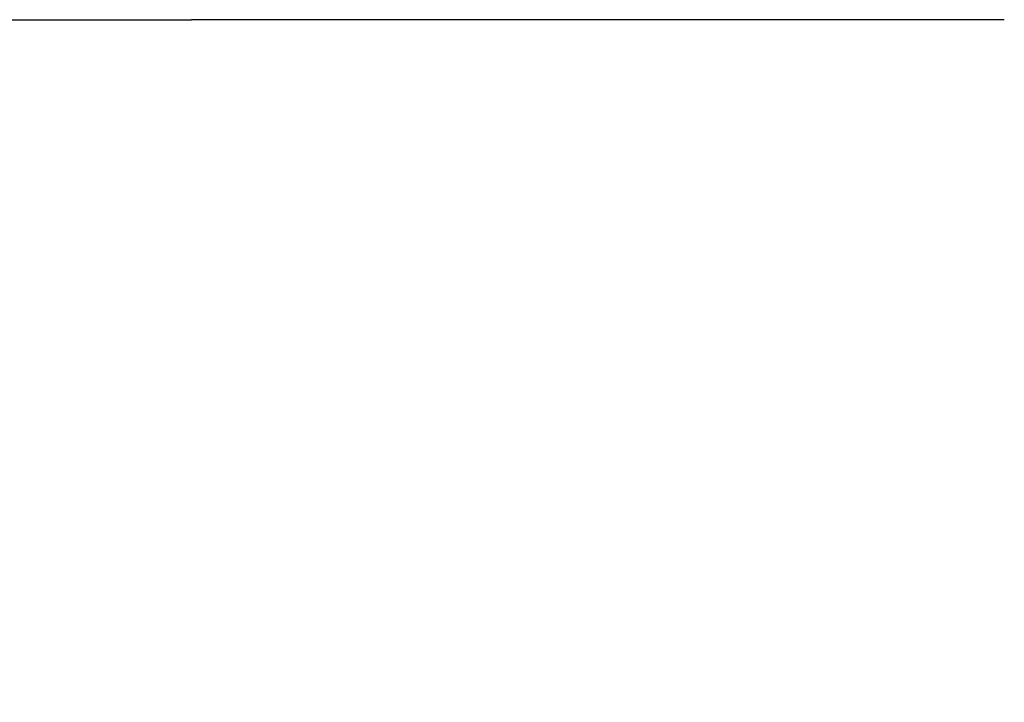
# Model space of a CAD drawing. Header units: millimetres. Extents: x -545704 to -529017, y -3380 to 6527.
# Tile 15 of 15: x -532963 to -531140, y 2237 to 3500. Entities that reach past the tile are written whole.
import ezdxf

# ---------------------------------------------------------------- set-up
doc = ezdxf.new("R2010")
doc.units = ezdxf.units.MM
doc.header["$MEASUREMENT"] = 0
doc.linetypes.add('Wipeout_Contour', pattern=[1000, 0, -1000])
for name, color, linetype in [('4 - ZDIVO - STROPY.3D', 7, 'Continuous'), ('4 - ZDIVO - STĚNY NOSNÉ.3D', 7, 'Continuous'), ('Výplně - Povrchové', 7, 'Continuous')]:
    doc.layers.add(name, color=color, linetype=linetype)

# ---------------------------------------------------------------- blocks, each defined once
blk = doc.blocks.new('Řez_25', base_point=(-1697940.5, 0))
at = {"color": 254, "linetype": 'Wipeout_Contour', "lineweight": 0, "ltscale": 2131417.322750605}
blk.add_wipeout([(-533044.2, 3500), (-533044.2, 3050), (-532644.2, 3050), (-532644.2, 3500)], dxfattribs=at).dxf.layer = 'Výplně - Povrchové'
at = {"color": 254, "linetype": 'Wipeout_Contour', "lineweight": 0, "ltscale": 2131391.588503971}
blk.add_wipeout([(-533044.2, 2800), (-533044.2, 0), (-532644.2, 0), (-532644.2, 2800)], dxfattribs=at).dxf.layer = 'Výplně - Povrchové'
at = {"layer": '4 - ZDIVO - STĚNY NOSNÉ.3D', "color": 7, "linetype": 'Continuous', "lineweight": 30}
for p, q in [((-533044.2, 3500), (-532644.2, 3500)), ((-533044.2, 3050), (-533044.2, 3500)), ((-533044.2, 0), (-533044.2, 2800))]:
    blk.add_line(p, q, dxfattribs=at)
blk = doc.blocks.new('Řez_26', base_point=(-1697940.5, 0))
at = {"color": 254, "linetype": 'Wipeout_Contour', "lineweight": 0, "ltscale": 2127608.174006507}
blk.add_wipeout([(-532644.2, 3500), (-532644.2, 3050), (-531139.6, 3050), (-531139.6, 3500)], dxfattribs=at).dxf.layer = 'Výplně - Povrchové'
at = {"color": 254, "linetype": 'Wipeout_Contour', "lineweight": 0, "ltscale": 4255268.294333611}
blk.add_wipeout([(-531139.6, 2800), (-532644.2, 2800), (-532644.2, 0), (-532394.2, 0), (-532394.2, 2200), (-531444.2, 2200), (-531444.2, 0), (-531139.6, 0)], dxfattribs=at).dxf.layer = 'Výplně - Povrchové'
at = {"layer": '4 - ZDIVO - STĚNY NOSNÉ.3D', "color": 7, "linetype": 'Continuous', "lineweight": 30}
blk.add_line((-531139.6, 3500), (-532644.2, 3500), dxfattribs=at)
blk = doc.blocks.new('Řez_27', base_point=(-1697940.5, 0))
at = {"color": 254, "linetype": 'Wipeout_Contour', "lineweight": 0, "ltscale": 2128399.87090336}
blk.add_wipeout([(-531139.6, 3050), (-533044.2, 3050), (-533044.2, 2800), (-531139.6, 2800)], dxfattribs=at).dxf.layer = 'Výplně - Povrchové'
at = {"layer": '4 - ZDIVO - STROPY.3D', "color": 7, "linetype": 'Continuous', "lineweight": 30}
blk.add_line((-533044.2, 2800), (-533044.2, 3050), dxfattribs=at)

msp = doc.modelspace()

# ---------------------------------------------------------------- block references
at = {"layer": '4 - ZDIVO - STĚNY NOSNÉ.3D', "lineweight": 0}
msp.add_blockref('Řez_25', (-1697940.5, 0), dxfattribs=at)

# ---------------------------------------------------------------- next in the draw order: block references
msp.add_blockref('Řez_26', (-1697940.5, 0), dxfattribs=at)

# ---------------------------------------------------------------- next in the draw order: block references
at = {"layer": '4 - ZDIVO - STROPY.3D', "lineweight": 0}
msp.add_blockref('Řez_27', (-1697940.5, 0), dxfattribs=at)

doc.saveas('drawing.dxf')
